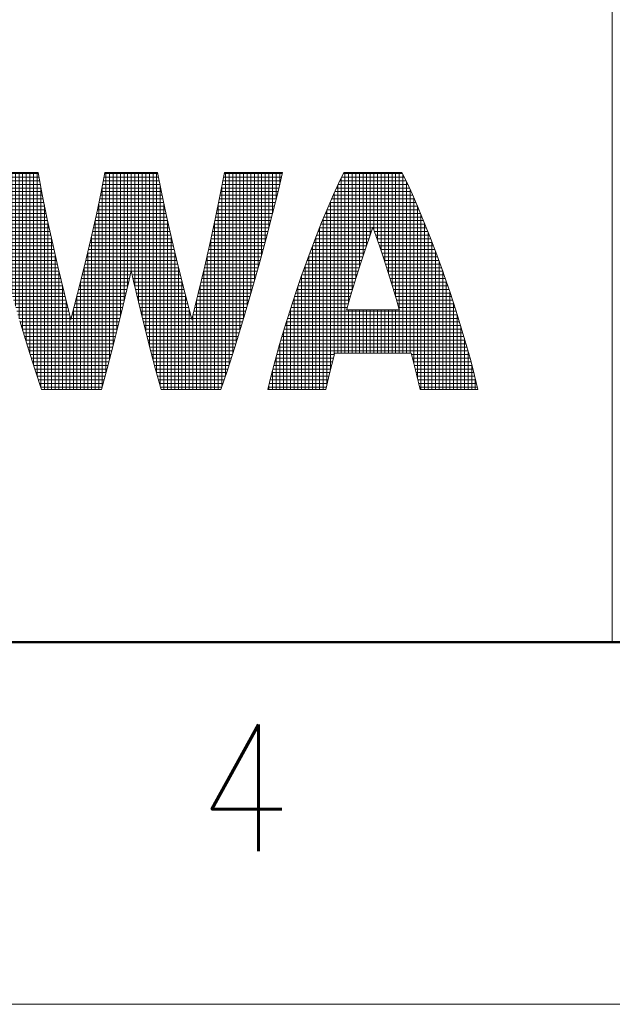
# Model space of a CAD drawing. Header units: millimetres. Extents: x 0 to 1071, y 0 to 742.
# Tile 4 of 130: x 447 to 487, y 0 to 68. Entities that reach past the tile are written whole.
import ezdxf

# ---------------------------------------------------------------- set-up
doc = ezdxf.new("R2010")
doc.units = ezdxf.units.MM
doc.header["$LTSCALE"] = 0.454724
doc.layers.add('NoLayerName_001', color=7, linetype='Continuous')
doc.styles.get("Standard").update_dxf_attribs({"font": 'txt', "bigfont": 'extfont2'})

# ---------------------------------------------------------------- blocks, each defined once
blk = doc.blocks.new('*X157')
at = {"color": 2, "linetype": 'Continuous', "lineweight": 13}
for p, q in [((0.068, 5.672), (0.068, 6)), ((0.168, 5.253), (0.168, 6)), ((0.268, 4.847), (0.268, 6)), ((0.368, 4.461), (0.368, 6)), ((0.468, 4.079), (0.468, 6)), ((0.568, 3.711), (0.568, 6)), ((0.668, 3.346), (0.668, 6)), ((0.768, 2.993), (0.768, 6)), ((0.868, 2.64), (0.868, 6)), ((0.968, 2.301), (0.968, 6)), ((1.068, 1.961), (1.068, 6)), ((1.168, 1.633), (1.168, 6)), ((1.268, 1.307), (1.268, 6)), ((1.368, 0.989), (1.368, 6)), ((1.468, 0.676), (1.468, 6)), ((1.568, 0.371), (1.568, 6)), ((3.468, 0.46), (3.468, 6)), ((3.568, 0.838), (3.568, 6)), ((3.668, 1.222), (3.668, 6)), ((3.768, 1.621), (3.768, 6)), ((3.868, 2.023), (3.868, 6)), ((3.968, 2.44), (3.968, 6)), ((4.068, 2.859), (4.068, 6)), ((4.168, 3.281), (4.168, 6)), ((4.268, 2.853), (4.268, 6)), ((4.368, 2.433), (4.368, 6)), ((4.468, 2.017), (4.468, 6)), ((4.568, 1.615), (4.568, 6)), ((4.668, 1.217), (4.668, 6)), ((4.768, 0.833), (4.768, 6)), ((4.868, 0.455), (4.868, 6)), ((6.768, 0.376), (6.768, 6)), ((6.868, 0.681), (6.868, 6)), ((6.968, 0.993), (6.968, 6)), ((7.068, 1.311), (7.068, 6)), ((7.168, 1.637), (7.168, 6)), ((7.268, 1.966), (7.268, 6)), ((7.368, 2.305), (7.368, 6)), ((7.468, 2.645), (7.468, 6)), ((7.568, 2.998), (7.568, 6)), ((7.668, 3.351), (7.668, 6)), ((7.768, 3.716), (7.768, 6)), ((7.868, 4.084), (7.868, 6)), ((7.968, 4.466), (7.968, 6)), ((8.068, 4.852), (8.068, 6)), ((8.168, 5.259), (8.168, 6)), ((8.268, 5.679), (8.268, 6)), ((0, 5.966), (1.599, 5.966)), ((0.023, 5.866), (1.618, 5.866)), ((0.046, 5.766), (1.637, 5.766)), ((3.396, 5.766), (4.938, 5.766)), ((3.416, 5.866), (4.918, 5.866)), ((3.435, 5.966), (4.899, 5.966)), ((6.697, 5.766), (8.288, 5.766)), ((6.716, 5.866), (8.311, 5.866)), ((6.736, 5.966), (8.334, 5.966)), ((0.069, 5.666), (1.656, 5.666)), ((0.092, 5.566), (1.675, 5.566)), ((0.115, 5.466), (1.694, 5.466)), ((1.668, 0.073), (1.668, 5.605)), ((3.337, 5.466), (4.997, 5.466)), ((3.357, 5.566), (4.978, 5.566)), ((3.368, 0.095), (3.368, 5.623)), ((3.376, 5.666), (4.958, 5.666)), ((4.968, 0.089), (4.968, 5.616)), ((6.64, 5.466), (8.219, 5.466)), ((6.659, 5.566), (8.242, 5.566)), ((6.668, 0.077), (6.668, 5.612)), ((6.678, 5.666), (8.265, 5.666)), ((0.14, 5.366), (1.714, 5.366)), ((0.164, 5.266), (1.734, 5.266)), ((3.295, 5.266), (5.04, 5.266)), ((3.316, 5.366), (5.018, 5.366)), ((6.6, 5.266), (8.17, 5.266)), ((6.62, 5.366), (8.194, 5.366)), ((0.189, 5.166), (1.755, 5.166)), ((0.214, 5.066), (1.775, 5.066)), ((0.238, 4.966), (1.796, 4.966)), ((1.768, 0), (1.768, 5.103)), ((3.231, 4.966), (5.103, 4.966)), ((3.252, 5.066), (5.082, 5.066)), ((3.268, 0), (3.268, 5.14)), ((3.273, 5.166), (5.061, 5.166)), ((5.068, 0), (5.068, 5.133)), ((6.538, 4.966), (8.096, 4.966)), ((6.559, 5.066), (8.121, 5.066)), ((6.568, 0), (6.568, 5.109)), ((6.579, 5.166), (8.145, 5.166)), ((0.263, 4.866), (1.816, 4.866)), ((0.289, 4.766), (1.837, 4.766)), ((0.314, 4.666), (1.858, 4.666)), ((3.165, 4.666), (5.169, 4.666)), ((3.168, 0), (3.168, 4.678)), ((3.188, 4.766), (5.146, 4.766)), ((3.21, 4.866), (5.124, 4.866)), ((5.168, 0), (5.168, 4.672)), ((6.468, 0), (6.468, 4.627)), ((6.476, 4.666), (8.02, 4.666)), ((6.497, 4.766), (8.046, 4.766)), ((6.518, 4.866), (8.071, 4.866)), ((0.34, 4.566), (1.879, 4.566)), ((0.366, 4.466), (1.901, 4.466)), ((0.392, 4.366), (1.923, 4.366)), ((1.868, 0), (1.868, 4.62)), ((3.098, 4.366), (5.237, 4.366)), ((3.12, 4.466), (5.214, 4.466)), ((3.143, 4.566), (5.192, 4.566)), ((6.411, 4.366), (7.942, 4.366)), ((6.433, 4.466), (7.968, 4.466)), ((6.455, 4.566), (7.994, 4.566)), ((0.418, 4.266), (1.945, 4.266)), ((0.444, 4.166), (1.967, 4.166)), ((1.968, 0), (1.968, 4.161)), ((3.053, 4.166), (5.282, 4.166)), ((3.068, 0), (3.068, 4.234)), ((3.075, 4.266), (5.259, 4.266)), ((5.268, 0), (5.268, 4.228)), ((6.368, 0), (6.368, 4.167)), ((6.368, 4.166), (7.89, 4.166)), ((6.389, 4.266), (7.916, 4.266)), ((0.471, 4.066), (1.988, 4.066)), ((0.498, 3.966), (2.01, 3.966)), ((0.526, 3.866), (2.033, 3.866)), ((2.968, 0), (2.968, 3.808)), ((2.982, 3.866), (5.353, 3.866)), ((3.005, 3.966), (5.329, 3.966)), ((3.029, 4.066), (5.305, 4.066)), ((6.301, 3.866), (7.809, 3.866)), ((6.324, 3.966), (7.836, 3.966)), ((6.346, 4.066), (7.863, 4.066)), ((0.553, 3.766), (2.056, 3.766)), ((0.58, 3.666), (2.079, 3.666)), ((0.607, 3.566), (2.101, 3.566)), ((2.068, 0), (2.068, 3.714)), ((2.91, 3.566), (5.424, 3.566)), ((2.934, 3.666), (5.4, 3.666)), ((2.958, 3.766), (5.376, 3.766)), ((5.368, 0), (5.368, 3.803)), ((6.233, 3.566), (7.727, 3.566)), ((6.256, 3.666), (7.754, 3.666)), ((6.268, 0), (6.268, 3.72)), ((6.278, 3.766), (7.781, 3.766)), ((0.634, 3.466), (2.124, 3.466)), ((0.662, 3.366), (2.147, 3.366)), ((0.69, 3.266), (2.171, 3.266)), ((2.168, 0), (2.168, 3.281)), ((2.837, 3.266), (4.163, 3.266)), ((2.862, 3.366), (5.472, 3.366)), ((2.868, 0), (2.868, 3.389)), ((2.887, 3.466), (5.448, 3.466)), ((4.171, 3.266), (5.497, 3.266)), ((5.468, 0), (5.468, 3.384)), ((6.163, 3.266), (7.644, 3.266)), ((6.168, 0), (6.168, 3.287)), ((6.187, 3.366), (7.672, 3.366)), ((6.21, 3.466), (7.7, 3.466)), ((0.719, 3.166), (2.195, 3.166)), ((0.747, 3.066), (2.219, 3.066)), ((2.787, 3.066), (4.116, 3.066)), ((2.812, 3.166), (4.14, 3.166)), ((4.194, 3.166), (5.522, 3.166)), ((4.218, 3.066), (5.547, 3.066)), ((6.115, 3.066), (7.587, 3.066)), ((6.139, 3.166), (7.616, 3.166)), ((0.775, 2.966), (2.243, 2.966)), ((0.804, 2.866), (2.267, 2.866)), ((0.832, 2.766), (2.291, 2.766)), ((2.268, 0), (2.268, 2.863)), ((2.712, 2.766), (4.046, 2.766)), ((2.737, 2.866), (4.069, 2.866)), ((2.762, 2.966), (4.093, 2.966)), ((2.768, 0), (2.768, 2.988)), ((4.241, 2.966), (5.572, 2.966)), ((4.265, 2.866), (5.597, 2.866)), ((4.288, 2.766), (5.622, 2.766)), ((5.568, 0), (5.568, 2.983)), ((6.043, 2.766), (7.502, 2.766)), ((6.067, 2.866), (7.531, 2.866)), ((6.068, 0), (6.068, 2.869)), ((6.091, 2.966), (7.559, 2.966)), ((0.86, 2.666), (2.315, 2.666)), ((0.889, 2.566), (2.34, 2.566)), ((0.919, 2.466), (2.365, 2.466)), ((2.368, 0), (2.368, 2.455)), ((2.635, 2.466), (3.974, 2.466)), ((2.662, 2.566), (3.998, 2.566)), ((2.668, 0), (2.668, 2.59)), ((2.688, 2.666), (4.022, 2.666)), ((4.312, 2.666), (5.647, 2.666)), ((4.336, 2.566), (5.673, 2.566)), ((4.36, 2.466), (5.699, 2.466)), ((5.668, 0), (5.668, 2.585)), ((5.968, 0), (5.968, 2.46)), ((5.969, 2.466), (7.415, 2.466)), ((5.994, 2.566), (7.445, 2.566)), ((6.019, 2.666), (7.474, 2.666)), ((0.948, 2.366), (2.39, 2.366)), ((0.978, 2.266), (2.415, 2.266)), ((2.568, 0), (2.568, 2.207)), ((2.583, 2.266), (3.927, 2.266)), ((2.609, 2.366), (3.95, 2.366)), ((4.384, 2.366), (5.725, 2.366)), ((4.407, 2.266), (5.751, 2.266)), ((5.768, 0), (5.768, 2.202)), ((5.919, 2.266), (7.356, 2.266)), ((5.944, 2.366), (7.386, 2.366)), ((1.007, 2.166), (2.44, 2.166)), ((1.037, 2.066), (2.466, 2.066)), ((1.066, 1.966), (2.491, 1.966)), ((2.468, 0), (2.468, 2.058)), ((2.505, 1.966), (3.854, 1.966)), ((2.531, 2.066), (3.879, 2.066)), ((2.557, 2.166), (3.903, 2.166)), ((4.431, 2.166), (5.777, 2.166)), ((4.456, 2.066), (5.803, 2.066)), ((4.48, 1.966), (5.829, 1.966)), ((5.844, 1.966), (7.268, 1.966)), ((5.868, 0), (5.868, 2.062)), ((5.869, 2.066), (7.297, 2.066)), ((5.894, 2.166), (7.327, 2.166)), ((1.096, 1.866), (3.829, 1.866)), ((1.127, 1.766), (3.804, 1.766)), ((1.157, 1.666), (3.779, 1.666)), ((4.505, 1.866), (7.238, 1.866)), ((4.53, 1.766), (7.207, 1.766)), ((4.555, 1.666), (7.177, 1.666)), ((1.188, 1.566), (3.754, 1.566)), ((1.219, 1.466), (3.729, 1.466)), ((1.25, 1.366), (3.704, 1.366)), ((4.58, 1.566), (7.146, 1.566)), ((4.605, 1.466), (7.115, 1.466)), ((4.63, 1.366), (7.085, 1.366)), ((1.28, 1.266), (3.679, 1.266)), ((1.311, 1.166), (3.653, 1.166)), ((4.655, 1.266), (7.054, 1.266)), ((4.681, 1.166), (7.023, 1.166)), ((1.343, 1.066), (3.627, 1.066)), ((1.375, 0.966), (3.601, 0.966)), ((1.407, 0.866), (3.575, 0.866)), ((4.707, 1.066), (6.991, 1.066)), ((4.733, 0.966), (6.959, 0.966)), ((4.759, 0.866), (6.927, 0.866)), ((1.439, 0.766), (3.549, 0.766)), ((1.471, 0.666), (3.523, 0.666)), ((1.503, 0.566), (3.497, 0.566)), ((4.785, 0.766), (6.895, 0.766)), ((4.811, 0.666), (6.863, 0.666)), ((4.837, 0.566), (6.831, 0.566)), ((1.536, 0.466), (3.469, 0.466)), ((1.569, 0.366), (3.442, 0.366)), ((4.865, 0.466), (6.798, 0.466)), ((4.892, 0.366), (6.765, 0.366)), ((1.603, 0.266), (3.415, 0.266)), ((1.636, 0.166), (3.387, 0.166)), ((1.67, 0.066), (3.36, 0.066)), ((4.919, 0.266), (6.731, 0.266)), ((4.947, 0.166), (6.698, 0.166)), ((4.974, 0.066), (6.664, 0.066))]:
    blk.add_line(p, q, dxfattribs=at)
blk = doc.blocks.new('*X161')
at = {"color": 2, "linetype": 'Continuous', "lineweight": 13}
for p, q in [((2.11, 1), (2.11, 6)), ((2.21, 2.395), (2.21, 6)), ((2.31, 2.73), (2.31, 6)), ((2.41, 3.056), (2.41, 6)), ((2.51, 3.373), (2.51, 6)), ((2.61, 3.682), (2.61, 6)), ((2.71, 3.982), (2.71, 6)), ((2.81, 4.273), (2.81, 6)), ((2.91, 4.41), (2.91, 6)), ((3.01, 4.122), (3.01, 6)), ((3.11, 3.826), (3.11, 6)), ((3.21, 3.522), (3.21, 6)), ((3.31, 3.209), (3.31, 6)), ((3.41, 2.887), (3.41, 6)), ((3.51, 2.557), (3.51, 6)), ((3.61, 2.217), (3.61, 6)), ((1.97, 5.766), (3.797, 5.766)), ((2.01, 1), (2.01, 5.847)), ((2.019, 5.866), (3.749, 5.866)), ((2.068, 5.966), (3.7, 5.966)), ((3.71, 1), (3.71, 5.946)), ((3.81, 1), (3.81, 5.74)), ((1.831, 5.466), (3.936, 5.466)), ((1.877, 5.566), (3.89, 5.566)), ((1.91, 1), (1.91, 5.637)), ((1.923, 5.666), (3.844, 5.666)), ((3.91, 1), (3.91, 5.524)), ((1.71, 0.538), (1.71, 5.192)), ((1.742, 5.266), (4.025, 5.266)), ((1.786, 5.366), (3.982, 5.366)), ((1.81, 0.941), (1.81, 5.42)), ((4.01, 0.732), (4.01, 5.303)), ((1.61, 0.113), (1.61, 4.96)), ((1.612, 4.966), (4.155, 4.966)), ((1.655, 5.066), (4.113, 5.066)), ((1.698, 5.166), (4.069, 5.166)), ((4.11, 0.32), (4.11, 5.073)), ((1.488, 4.666), (4.28, 4.666)), ((1.51, 0), (1.51, 4.719)), ((1.529, 4.766), (4.238, 4.766)), ((1.571, 4.866), (4.197, 4.866)), ((4.21, 0), (4.21, 4.835)), ((1.368, 4.366), (2.843, 4.366)), ((1.407, 4.466), (2.878, 4.466)), ((1.41, 0), (1.41, 4.472)), ((1.447, 4.566), (4.32, 4.566)), ((2.89, 4.466), (4.36, 4.466)), ((2.925, 4.366), (4.4, 4.366)), ((4.31, 0), (4.31, 4.593)), ((1.289, 4.166), (2.773, 4.166)), ((1.31, 0), (1.31, 4.22)), ((1.328, 4.266), (2.807, 4.266)), ((2.96, 4.266), (4.439, 4.266)), ((2.995, 4.166), (4.479, 4.166)), ((4.41, 0), (4.41, 4.341)), ((4.51, 0), (4.51, 4.084)), ((1.175, 3.866), (2.671, 3.866)), ((1.21, 0), (1.21, 3.957)), ((1.213, 3.966), (2.704, 3.966)), ((1.251, 4.066), (2.739, 4.066)), ((3.029, 4.066), (4.516, 4.066)), ((3.063, 3.966), (4.554, 3.966)), ((3.096, 3.866), (4.592, 3.866)), ((4.61, 0), (4.61, 3.82)), ((1.064, 3.566), (2.572, 3.566)), ((1.101, 3.666), (2.605, 3.666)), ((1.11, 0), (1.11, 3.692)), ((1.137, 3.766), (2.638, 3.766)), ((3.13, 3.766), (4.63, 3.766)), ((3.163, 3.666), (4.667, 3.666)), ((3.195, 3.566), (4.703, 3.566)), ((4.71, 0), (4.71, 3.548)), ((0.956, 3.266), (2.476, 3.266)), ((0.992, 3.366), (2.507, 3.366)), ((1.01, 0), (1.01, 3.415)), ((1.028, 3.466), (2.54, 3.466)), ((3.228, 3.466), (4.739, 3.466)), ((3.26, 3.366), (4.775, 3.366)), ((3.291, 3.266), (4.812, 3.266)), ((4.81, 0), (4.81, 3.271)), ((0.886, 3.066), (2.413, 3.066)), ((0.91, 0), (0.91, 3.135)), ((0.921, 3.166), (2.444, 3.166)), ((3.323, 3.166), (4.847, 3.166)), ((3.354, 3.066), (4.881, 3.066)), ((0.783, 2.766), (2.321, 2.766)), ((0.81, 0), (0.81, 2.843)), ((0.818, 2.866), (2.351, 2.866)), ((0.852, 2.966), (2.382, 2.966)), ((3.385, 2.966), (4.915, 2.966)), ((3.416, 2.866), (4.95, 2.866)), ((3.447, 2.766), (4.984, 2.766)), ((4.91, 0), (4.91, 2.983)), ((0.684, 2.466), (2.231, 2.466)), ((0.71, 0), (0.71, 2.545)), ((0.717, 2.566), (2.26, 2.566)), ((0.749, 2.666), (2.29, 2.666)), ((3.477, 2.666), (5.018, 2.666)), ((3.507, 2.566), (5.051, 2.566)), ((3.537, 2.466), (5.083, 2.466)), ((5.01, 0), (5.01, 2.692)), ((0.61, 0), (0.61, 2.239)), ((0.619, 2.266), (2.172, 2.266)), ((0.651, 2.366), (2.201, 2.366)), ((2.21, 1), (2.21, 2.2)), ((2.31, 1), (2.31, 2.2)), ((2.41, 1), (2.41, 2.2)), ((2.51, 1), (2.51, 2.2)), ((2.61, 1), (2.61, 2.2)), ((2.71, 1), (2.71, 2.2)), ((2.81, 1), (2.81, 2.2)), ((2.91, 1), (2.91, 2.2)), ((3.01, 1), (3.01, 2.2)), ((3.11, 1), (3.11, 2.2)), ((3.21, 1), (3.21, 2.2)), ((3.31, 1), (3.31, 2.2)), ((3.41, 1), (3.41, 2.2)), ((3.51, 1), (3.51, 2.2)), ((3.566, 2.366), (5.116, 2.366)), ((3.595, 2.266), (5.149, 2.266)), ((3.61, 1), (3.61, 2.2)), ((5.11, 0), (5.11, 2.386)), ((0.51, 0), (0.51, 1.919)), ((0.524, 1.966), (5.243, 1.966)), ((0.555, 2.066), (5.212, 2.066)), ((0.586, 2.166), (5.181, 2.166)), ((5.21, 0), (5.21, 2.074)), ((0.432, 1.666), (5.336, 1.666)), ((0.462, 1.766), (5.305, 1.766)), ((0.493, 1.866), (5.274, 1.866)), ((5.31, 0), (5.31, 1.753)), ((0.343, 1.366), (5.424, 1.366)), ((0.373, 1.466), (5.395, 1.466)), ((0.402, 1.566), (5.365, 1.566)), ((0.41, 0), (0.41, 1.591)), ((5.41, 0), (5.41, 1.415)), ((0.286, 1.166), (5.482, 1.166)), ((0.31, 0), (0.31, 1.252)), ((0.314, 1.266), (5.453, 1.266)), ((0.203, 0.866), (1.791, 0.866)), ((0.21, 0), (0.21, 0.891)), ((0.23, 0.966), (1.816, 0.966)), ((0.258, 1.066), (5.509, 1.066)), ((3.951, 0.966), (5.537, 0.966)), ((3.977, 0.866), (5.565, 0.866)), ((5.51, 0), (5.51, 1.065)), ((0.124, 0.566), (1.717, 0.566)), ((0.15, 0.666), (1.742, 0.666)), ((0.176, 0.766), (1.766, 0.766)), ((4.001, 0.766), (5.592, 0.766)), ((4.026, 0.666), (5.618, 0.666)), ((4.051, 0.566), (5.644, 0.566)), ((5.61, 0), (5.61, 0.698)), ((0.072, 0.366), (1.668, 0.366)), ((0.098, 0.466), (1.692, 0.466)), ((0.11, 0), (0.11, 0.512)), ((4.075, 0.466), (5.67, 0.466)), ((4.099, 0.366), (5.695, 0.366)), ((5.71, 0), (5.71, 0.307)), ((0, 0.066), (1.599, 0.066)), ((0.01, 0), (0.01, 0.107)), ((0.024, 0.166), (1.622, 0.166)), ((0.048, 0.266), (1.645, 0.266)), ((4.122, 0.266), (5.719, 0.266)), ((4.145, 0.166), (5.744, 0.166)), ((4.168, 0.066), (5.768, 0.066))]:
    blk.add_line(p, q, dxfattribs=at)

msp = doc.modelspace()

# ---------------------------------------------------------------- linework, layer by layer
at = {"layer": 'NoLayerName_001', "color": 2, "linetype": 'Continuous', "lineweight": 13}
for p, q in [((487.499997, 75), (487.499997, 25)), ((447.851994, 57.457906), (443.852397, 57.457906)), ((448.146861, 55.918856), (447.851994, 57.457906)), ((452.47685, 57.457906), (452.208051, 56.09448)), ((456.10198, 57.457906), (452.47685, 57.457906)), ((456.372249, 56.088385), (456.10198, 57.457906)), ((460.726836, 57.457906), (460.433237, 55.924754)), ((464.726433, 57.457906), (460.726836, 57.457906)), ((464.421031, 56.133563), (464.726433, 57.457906)), ((468.976478, 57.457906), (468.626206, 56.736411)), ((472.976419, 57.457906), (468.976478, 57.457906)), ((473.326917, 56.735694), (472.976419, 57.457906)), ((468.626206, 56.736411), (468.25054, 55.918632)), ((473.702862, 55.917059), (473.326917, 56.735694)), ((448.495807, 54.217068), (448.146861, 55.918856)), ((452.208051, 56.09448), (451.88057, 54.54898)), ((456.70123, 54.536881), (456.372249, 56.088385)), ((460.433237, 55.924754), (460.085313, 54.227415)), ((464.04615, 54.607571), (464.421031, 56.133563)), ((468.25054, 55.918632), (467.852224, 55.005602)), ((474.101491, 55.003067), (473.702862, 55.917059)), ((451.88057, 54.54898), (451.495459, 52.838925)), ((457.087582, 52.822225), (456.70123, 54.536881)), ((463.60257, 52.895358), (464.04615, 54.607571)), ((467.852224, 55.005602), (467.435318, 54.002041)), ((474.518723, 53.998494), (474.101491, 55.003067)), ((448.892559, 52.393932), (448.495807, 54.217068)), ((460.085313, 54.227415), (459.688998, 52.405737)), ((467.435318, 54.002041), (467.005235, 52.916855)), ((474.949115, 52.912314), (474.518723, 53.998494)), ((470.531433, 52.38438), (470.755911, 53.04025)), ((470.755911, 53.04025), (470.976276, 53.667418)), ((470.976276, 53.667418), (471.198039, 53.035643)), ((449.223732, 50.943929), (448.892559, 52.393932)), ((451.495459, 52.838925), (451.05859, 51.000057)), ((457.525046, 50.981775), (457.087582, 52.822225)), ((459.688998, 52.405737), (459.360691, 50.967439)), ((463.097313, 51.033605), (463.60257, 52.895358)), ((467.005235, 52.916855), (466.568633, 51.763277)), ((470.303805, 51.701913), (470.531433, 52.38438)), ((471.198039, 53.035643), (471.423768, 52.375545)), ((471.423768, 52.375545), (471.652425, 51.689468)), ((475.385982, 51.75784), (474.949115, 52.912314)), ((466.568633, 51.763277), (466.133125, 50.558533)), ((470.074145, 50.995561), (470.303805, 51.701913)), ((471.652425, 51.689468), (471.882814, 50.980376)), ((475.821683, 50.552374), (475.385982, 51.75784)), ((451.05859, 51.000057), (450.581838, 49.089091)), ((462.545348, 49.084277), (463.097313, 51.033605)), ((449.670022, 49.077691), (449.223732, 50.943929)), ((454.114111, 49.912991), (454.289243, 50.66996)), ((454.289243, 50.66996), (454.455078, 49.952944)), ((458.001361, 49.073719), (457.525046, 50.981775)), ((459.360691, 50.967439), (458.912308, 49.090784)), ((466.077587, 50.400832), (465.654021, 49.165759)), ((466.133125, 50.558533), (466.077587, 50.400832)), ((469.843725, 50.268679), (470.074145, 50.995561)), ((471.882814, 50.980376), (472.11359, 50.251872)), ((475.875548, 50.399419), (475.821683, 50.552374)), ((476.299204, 49.16414), (475.875548, 50.399419)), ((453.589551, 47.710666), (454.114111, 49.912991)), ((454.455078, 49.952944), (454.979759, 47.748991)), ((469.613967, 49.52527), (469.843725, 50.268679)), ((472.11359, 50.251872), (472.343269, 49.508191)), ((450.11602, 47.30458), (449.670022, 49.077691)), ((450.581838, 49.089091), (450.11602, 47.30458)), ((458.463499, 47.30458), (458.001361, 49.073719)), ((458.912308, 49.090784), (458.463499, 47.30458)), ((461.990302, 47.200983), (462.545348, 49.084277)), ((465.654021, 49.165759), (465.251956, 47.935424)), ((469.386418, 48.76997), (469.613967, 49.52527)), ((472.343269, 49.508191), (472.570255, 48.754156)), ((476.701301, 47.933781), (476.299204, 49.16414)), ((469.162726, 48.007985), (469.386418, 48.76997)), ((472.570255, 48.754156), (472.792876, 47.995102)), ((453.085828, 45.68553), (453.589551, 47.710666)), ((454.979759, 47.748991), (455.485868, 45.713359)), ((465.251956, 47.935424), (464.877534, 46.730126)), ((469.148382, 47.958433), (469.162726, 48.007985)), ((472.803482, 47.958433), (469.148382, 47.958433)), ((472.792876, 47.995102), (472.803482, 47.958433)), ((477.075704, 46.728626), (476.701301, 47.933781)), ((446.588528, 47.200983), (447.142955, 45.393349)), ((461.435875, 45.393349), (461.990302, 47.200983)), ((464.877534, 46.730126), (464.535425, 45.567416)), ((477.417755, 45.566192), (477.075704, 46.728626)), ((452.626746, 43.921581), (453.085828, 45.68553)), ((455.485868, 45.713359), (455.948408, 43.935084)), ((464.535425, 45.567416), (464.228753, 44.461424)), ((477.724343, 44.46057), (477.417755, 45.566192)), ((447.142955, 45.393349), (447.653009, 43.798954)), ((460.925821, 43.798954), (461.435875, 45.393349)), ((468.288663, 44.801371), (468.328826, 44.958219)), ((468.328826, 44.958219), (473.623727, 44.958219)), ((473.623727, 44.958219), (473.683101, 44.726281)), ((464.228753, 44.461424), (463.959171, 43.422669)), ((467.982961, 43.567276), (468.288663, 44.801371)), ((473.683101, 44.726281), (473.979138, 43.527994)), ((477.993826, 43.422235), (477.724343, 44.46057)), ((447.653009, 43.798954), (448.102098, 42.458213)), ((452.226402, 42.458213), (452.626746, 43.921581)), ((455.948408, 43.935084), (456.352084, 42.458213)), ((460.476732, 42.458213), (460.925821, 43.798954)), ((467.725958, 42.458213), (467.982961, 43.567276)), ((473.979138, 43.527994), (474.225906, 42.458213)), ((463.959171, 43.422669), (463.727051, 42.458213)), ((478.225847, 42.458213), (477.993826, 43.422235)), ((448.102098, 42.458213), (452.226402, 42.458213)), ((456.352084, 42.458213), (460.476732, 42.458213)), ((463.727051, 42.458213), (467.725958, 42.458213)), ((474.225906, 42.458213), (478.225847, 42.458213))]:
    msp.add_line(p, q, dxfattribs=at)
at = {"layer": 'NoLayerName_001', "color": 7, "linetype": 'Continuous', "lineweight": 50}
msp.add_line((1025, 25), (62.5, 25), dxfattribs=at)
at = {"layer": 'NoLayerName_001', "color": 7, "linetype": 'Continuous', "lineweight": 13}
msp.add_line((1050, 0), (0, 0), dxfattribs=at)

# ---------------------------------------------------------------- block references
at = {"layer": 'NoLayerName_001', "xscale": 2.5, "yscale": 2.5, "zscale": 2.5}
for name, p in [('*X157', (443.871727, 42.458215)), ('*X161', (463.766975, 42.458215))]:
    msp.add_blockref(name, p, dxfattribs=at)

# ---------------------------------------------------------------- texts
at = {"layer": 'NoLayerName_001', "color": 2, "lineweight": 13, "insert": (458.88568, 10.56516), "char_height": 8.75, "attachment_point": 7}
msp.add_mtext('\\A1;\\W0.8600;4', dxfattribs=at)

doc.saveas('drawing.dxf')
